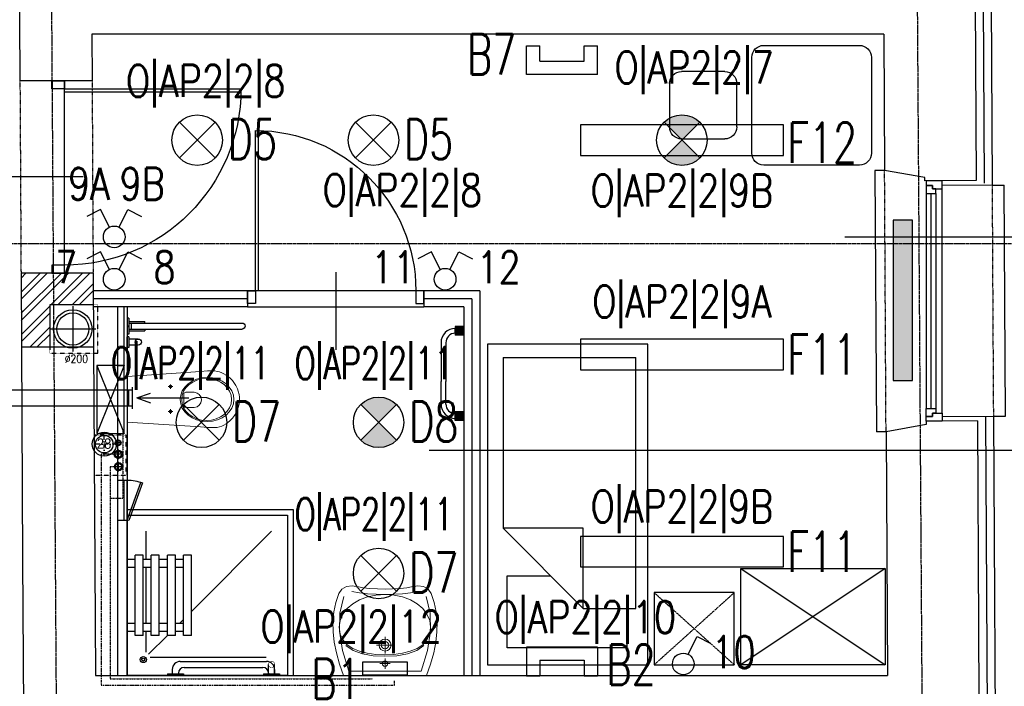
# Model space of a CAD drawing. Header units: inches. Extents: x -281236 to -70395, y 38777 to 102341.
# Tile 134 of 244: x -139007 to -138393, y 50248 to 50664. Entities that reach past the tile are written whole.
import ezdxf
from ezdxf.enums import TextEntityAlignment as Align

# ---------------------------------------------------------------- set-up
doc = ezdxf.new("R2010")
doc.units = ezdxf.units.IN
doc.header["$MEASUREMENT"] = 0
for name, pattern in [('00-inst$0$DASHDOT', [1, 0.5, -0.25, 0, -0.25]), ('CENTER', [2, 1.25, -0.25, 0.25, -0.25]), ('DASHDOT', [1, 0.5, -0.25, 0, -0.25]), ('DASHED', [0.75, 0.5, -0.25]), ('DASHED2', [0.375, 0.25, -0.125]), ('DIVIDE', [31.75, 12.7, -6.35, 0, -6.35, 0, -6.35]), ('HIDDEN', [0.375, 0.25, -0.125])]:
    doc.linetypes.add(name, pattern=pattern)
doc.layers.get('0').update_dxf_attribs({"color": 101})
for name, color, linetype in [('Drz---drzwi', 5, 'Continuous'), ('E-90', 6, 'Continuous'), ('E35', 6, 'Continuous'), ('Ins-kan', 54, 'Continuous'), ('Ins-went', 141, 'Continuous'), ('Ins-went-opis', 141, 'Continuous'), ('Ins-wod', 152, 'Continuous'), ('m-went-nawiew', 152, 'Continuous'), ('Mw-cr-rury', 160, 'DIVIDE'), ('Mw-wc-rury', 160, 'DASHDOT'), ('Okn---okna', 5, 'Continuous'), ('Os-osie glowne', 8, 'CENTER'), ('piony_K_nr', 240, 'Continuous'), ('Sc-cegla pelna', 32, 'Continuous'), ('Sc-cegla pelna-hatch', 8, 'Continuous'), ('Sc-gazobeton', 45, 'Continuous'), ('Sc-gk', 120, 'Continuous'), ('Sc-gk-hatch', 8, 'Continuous'), ('Sc-izolacja term-obrys', 132, 'Continuous'), ('Sc-izolacja term-styropian', 151, 'STYROPIAN-KA'), ('Sc-nad', 5, 'DASHED2'), ('Sc-nadproza kon', 5, 'DASHED2'), ('stelaż_wc', 64, 'Continuous'), ('W-idok', 9, 'Continuous'), ('W-otwor-strop', 126, 'Continuous'), ('Wyp-grzejniki', 56, 'Continuous'), ('Wyp-meble', 155, 'Continuous'), ('Wyp-sanitar', 131, 'Continuous')]:
    doc.layers.add(name, color=color, linetype=linetype)
doc.styles.add('ROMANS', font='romans', dxfattribs={"width": 0.85})
doc.styles.add('TYTUL2', font='ARIAL.TTF')
doc.linetypes.add('BATTING', pattern='A,0.0001,-0.1,[134,ltypeshp.shx,S=0.1,R=0,X=-0.1,Y=0],-0.2,[134,ltypeshp.shx,S=0.1,R=180,X=0.1,Y=0],-0.1', length=0.4001)
doc.linetypes.add('STYROPIAN-KA', pattern='A,0.0001,-0.1,[135,ltypeshp.shx,S=0.1,R=0,X=-0.1,Y=0],0,[135,ltypeshp.shx,S=0.1,R=180,X=0.1,Y=0],-0.1', length=0.2001)

# ---------------------------------------------------------------- blocks, each defined once
blk = doc.blocks.new('loz033')
blk.add_lwpolyline([(0, 200), (100, 200), (100, 0), (0, 0)], close=True)
for points in [[(86.95023490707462, 164.8447571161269), (86.95023490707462, 189.432731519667), (12.36357108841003, 189.432731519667), (12.36357108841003, 144.4367480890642), (39.3564732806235, 144.4367480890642)], [(9.764482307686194, 114.8447571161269), (59.76448230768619, 164.8447571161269)], [(59.76448230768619, 164.8447571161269), (59.76448230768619, 114.8447571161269), (9.764482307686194, 114.8447571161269)], [(59.76448230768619, 164.8447571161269), (92.63855321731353, 164.8447571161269), (92.63855321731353, 8.301362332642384)], [(9.764482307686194, 8.301362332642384), (9.764482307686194, 114.8447571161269)], [(9.764482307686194, 8.301362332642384), (92.63855321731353, 8.301362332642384)]]:
    blk.add_lwpolyline(points)
blk = doc.blocks.new('_szafka_nocna')
blk.add_lwpolyline([(-25, 0), (25, 0), (25, -45), (-25, -45)], close=True)
at = {"linetype": 'DASHED2'}
for points in [[(25, 0), (-25, -45)], [(-25, 0), (25, -45)]]:
    blk.add_lwpolyline(points, dxfattribs=at)
blk = doc.blocks.new('_0630_szafa_1os')
blk.add_lwpolyline([(-90.00000000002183, 0), (-90.00000000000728, -60), (-7.275957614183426e-12, -60), (0, 0)], close=True)
for points in [[(-90.00000000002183, 0), (-7.275957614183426e-12, -60)], [(0, 0), (-90.00000000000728, -60)]]:
    blk.add_lwpolyline(points)
blk = doc.blocks.new('_0630_stolik_wyposazenie')
for p, q in [((-7.466666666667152, 37.33333333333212), (-67.19999999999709, 37.33333333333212)), ((-74.66666666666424, 29.86666666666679), (-74.66666666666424, -29.86666666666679)), ((0, -29.86666666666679), (0, 29.86666666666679)), ((-118.5333333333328, 21), (-91.46666666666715, 21)), ((-126, -13.53333333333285), (-126, 13.53333333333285)), ((-84, 13.53333333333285), (-84, -13.53333333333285)), ((-91.46666666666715, -21), (-118.5333333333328, -21)), ((-67.19999999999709, -37.33333333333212), (-7.466666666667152, -37.33333333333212))]:
    blk.add_line(p, q)
for centre, start, end in [((-67.19999999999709, 29.86666666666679), 90, 180), ((-7.466666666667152, 29.86666666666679), 0, 90), ((-118.5333333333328, 13.53333333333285), 90, 180), ((-91.46666666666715, 13.53333333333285), 0, 90), ((-118.5333333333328, -13.53333333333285), 180, 270), ((-91.46666666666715, -13.53333333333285), 270, 0), ((-67.19999999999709, -29.86666666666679), 180, 270), ((-7.466666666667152, -29.86666666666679), 270, 0)]:
    blk.add_arc(centre, 7.466666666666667, start, end)
blk = doc.blocks.new('_0630_BRODZIK_NIEPELNOSPRAWNI')
for p, q in [((27.5145487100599, -5), (27.5145487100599, 0)), ((32.5145487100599, -5), (32.5145487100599, 0)), ((25.0145487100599, -10), (25.0145487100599, -5)), ((25.0145487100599, -5), (75.0145487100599, -5)), ((67.5145487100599, -5.000000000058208), (67.5145487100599, -5.820766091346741e-11)), ((72.5145487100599, -5.000000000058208), (72.5145487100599, -5.820766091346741e-11)), ((75.0145487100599, -10), (75.0145487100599, -5)), ((27.5145487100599, -11.55817966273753), (14.61417230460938, -11.55817966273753)), ((25.0145487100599, -10), (75.0145487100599, -10)), ((27.5145487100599, -15), (27.5145487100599, -10)), ((32.5145487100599, -15), (32.5145487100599, -10)), ((67.5145487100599, -11.55817966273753), (32.5145487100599, -11.55817966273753)), ((67.5145487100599, -15.00000000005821), (67.5145487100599, -10.00000000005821)), ((72.5145487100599, -15.00000000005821), (72.5145487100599, -10.00000000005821)), ((90.02909742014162, -11.55817966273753), (72.5145487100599, -11.55817966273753)), ((11.24549740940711, -86.65147187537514), (11.24549740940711, -14.30211374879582)), ((25.0145487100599, -25.01347514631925), (13.26359198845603, -13.26302274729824)), ((25.0145487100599, -20), (25.0145487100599, -15)), ((25.0145487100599, -15), (75.0145487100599, -15)), ((75.0145487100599, -20), (75.0145487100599, -15)), ((25.0145487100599, -20), (75.0145487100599, -20)), ((27.5145487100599, -25), (27.5145487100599, -20)), ((32.5145487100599, -25), (32.5145487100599, -20)), ((67.5145487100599, -25.00000000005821), (67.5145487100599, -20.00000000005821)), ((72.5145487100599, -25.00000000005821), (72.5145487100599, -20.00000000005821)), ((1.049999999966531, -25), (0.04999999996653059, -25)), ((1.049999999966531, -25), (1.049999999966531, -35)), ((3.849999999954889, -28.10000000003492), (1.049999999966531, -28.10000000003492)), ((25.0145487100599, -30), (25.0145487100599, -25)), ((25.0145487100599, -25), (75.0145487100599, -25)), ((25.0145487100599, -30), (75.0145487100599, -30)), ((27.5145487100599, -35), (27.5145487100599, -30)), ((32.50521209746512, -35), (32.50521209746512, -30)), ((32.5145487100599, -35), (32.5145487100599, -30)), ((67.5145487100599, -35.00000000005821), (67.5145487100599, -30.00000000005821)), ((72.5145487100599, -35.00000000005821), (72.5145487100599, -30.00000000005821)), ((75.0145487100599, -30), (75.0145487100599, -25)), ((1.049999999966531, -35), (0.04999999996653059, -35)), ((1.549999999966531, -31.90000000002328), (1.049999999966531, -31.90000000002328)), ((5.049999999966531, -35.40000000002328), (5.049999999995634, -84.60000000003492)), ((8.849999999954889, -33.10000000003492), (8.849999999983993, -86.90000000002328)), ((25.0145487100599, -40), (25.0145487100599, -35)), ((25.0145487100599, -35), (75.0145487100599, -35)), ((32.5145487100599, -32.51315326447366), (32.50521209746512, -32.50381705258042)), ((35.00150217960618, -35), (32.5145487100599, -32.51315326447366)), ((75.0145487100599, -40), (75.0145487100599, -35)), ((25.0145487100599, -40), (75.0145487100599, -40)), ((90.02909742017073, -90.02523358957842), (40.00171677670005, -40)), ((1.049999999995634, -85.00000000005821), (0.04999999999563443, -85.00000000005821)), ((1.049999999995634, -85.00000000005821), (1.049999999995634, -95.00000000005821)), ((1.049999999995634, -88.10000000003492), (6.949999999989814, -88.07500000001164)), ((1.549999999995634, -88.10000000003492), (1.049999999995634, -88.10000000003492)), ((1.049999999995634, -91.90000000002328), (6.949999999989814, -91.92500000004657)), ((3.849999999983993, -91.90000000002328), (1.049999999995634, -91.90000000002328))]:
    blk.add_line(p, q)
blk.add_lwpolyline([(0, 0), (100.0000000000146, 0), (100.0000000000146, -100), (0, -100)], close=True)
at = {"linetype": 'DASHED', "ltscale": 0.5}
blk.add_lwpolyline([(103.5000000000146, 0), (103.5000000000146, -103.5), (0, -103.5)], dxfattribs=at)
for points in [[(100.0000000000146, 0), (103.5000000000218, 0)], [(1.049999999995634, -95.00000000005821), (0.0458230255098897, -95.00048435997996)], [(0, -100), (0, -103.5)]]:
    blk.add_lwpolyline(points)
at = {"const_width": 0.35}
blk.add_lwpolyline([(6.949999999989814, -88.07500000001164, 1), (6.949999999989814, -91.92500000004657, 1)], format="xyb", close=True, dxfattribs=at)
for radius in [1.900505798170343, 0.900505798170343]:
    blk.add_circle((9.999999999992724, -10.0000000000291), radius)
for centre, radius, start, end in [((3.849999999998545, -33.10000000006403), 5, 0, 90), ((1.550000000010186, -35.40000000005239), 3.5, 0, 90), ((1.549999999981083, -84.60000000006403), 3.5, 270, 0), ((3.849999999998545, -86.90000000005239), 5, 270, 0)]:
    blk.add_arc(centre, radius, start, end)
blk = doc.blocks.new('_0630_UMYWALKA_NIEPEŁNOSPRAWNY')
at = {"lineweight": 0}
for points in [[(0, -54.0117386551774), (4.599899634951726, -54.03674748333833), (9.416254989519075, -54.29201000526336), (13.64059101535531, -54.72405907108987), (16.46227673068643, -55.27985871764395), (20.39814885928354, -56.01028897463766), (23.99252112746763, -55.5847077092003), (26.92674656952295, -53.96646405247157), (28.8839029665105, -51.11890713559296), (30.72118946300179, -45.50830589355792), (31.91600778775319, -39.68512961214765), (32.47223862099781, -33.64420405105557), (32.39333145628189, -27.38078615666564), (31.68402934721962, -20.88927050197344), (30.34691941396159, -14.16534522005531), (28.38674471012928, -7.203836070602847), (25.80695472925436, 0), (0, 0), (-25.80729967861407, 0), (-28.38717589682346, -7.203836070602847), (-30.34747995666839, -14.16534522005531), (-31.68441741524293, -20.88927050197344), (-32.39406447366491, -27.38078615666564), (-32.47279916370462, -33.64420405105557), (-31.91665456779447, -39.68512961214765), (-30.72183624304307, -45.50830589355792), (-28.88454974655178, -51.11890713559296), (-26.92726399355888, -53.96646405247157), (-23.99286607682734, -55.5847077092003), (-20.39892499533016, -56.01028897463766), (-16.46270791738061, -55.27985871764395), (-13.6410222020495, -54.72405907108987), (-9.417117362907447, -54.29201000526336), (-4.600330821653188, -54.03674748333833), (0, -54.0117386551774)], [(0, -5.72486571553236), (0.6799814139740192, -5.862845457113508), (1.236643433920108, -6.238409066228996), (1.612207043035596, -6.795071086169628), (1.750617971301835, -7.475483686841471), (1.612207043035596, -8.155896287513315), (1.236643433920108, -8.712558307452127), (0.6799814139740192, -9.088121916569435), (0, -9.226532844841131), (-0.6804126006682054, -9.088121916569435), (-1.237074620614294, -8.712558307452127), (-1.613069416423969, -8.155896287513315), (-1.751049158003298, -7.475483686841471), (-1.613069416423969, -6.795071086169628), (-1.237074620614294, -6.238409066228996), (-0.6804126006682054, -5.862845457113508), (0, -5.72486571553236)], [(0, -15.26228416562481), (1.45741102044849, -15.55764704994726), (2.65007341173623, -16.3631037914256), (3.455530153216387, -17.55576618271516), (3.75132422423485, -19.01360838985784), (3.455530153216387, -20.47145059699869), (2.65007341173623, -21.66411298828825), (1.45741102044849, -22.46913854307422), (0, -22.76493261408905), (-1.458273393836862, -22.46913854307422), (-2.650935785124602, -21.66411298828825), (-3.455961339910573, -20.47145059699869), (-3.751755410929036, -19.01360838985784), (-3.455961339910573, -17.55576618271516), (-2.650935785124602, -16.3631037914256), (-1.458273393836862, -15.55764704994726), (0, -15.26228416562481)], [(0, -16.7127961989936), (0.8938500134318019, -16.89389460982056), (1.62557383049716, -17.38803455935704), (2.119282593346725, -18.11932718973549), (2.300812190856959, -19.01360838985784), (2.119282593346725, -19.90788958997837), (1.62557383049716, -20.63918222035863), (0.8938500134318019, -21.13289098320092), (0, -21.31442058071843), (-0.8942812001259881, -21.13289098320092), (-1.626005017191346, -20.63918222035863), (-2.119713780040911, -19.90788958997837), (-2.301243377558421, -19.01360838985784), (-2.119713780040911, -18.11932718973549), (-1.626005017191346, -17.38803455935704), (-0.8942812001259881, -16.89389460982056), (0, -16.7127961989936)]]:
    blk.add_lwpolyline(points, close=True, dxfattribs=at)
for points in [[(25.67371804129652, -49.28205182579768), (28.13622524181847, -38.98402005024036), (28.45228508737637, -27.73996467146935), (26.58697145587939, -15.64647150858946), (22.50665178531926, -2.800988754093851), (0, -2.800988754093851), (-22.50729856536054, -2.800988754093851), (-26.5875751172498, -15.64647150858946), (-28.45275939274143, -27.73996467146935), (-28.13691514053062, -38.98402005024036), (-25.67414922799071, -49.28205182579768)], [(0, -10.72835609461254), (0, -4.223042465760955)], [(-24.25731287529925, -18.74152958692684), (-19.75102387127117, -15.71287425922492), (-14.00796207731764, -13.62765541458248), (-7.309045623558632, -12.42335098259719), (0.06597156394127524, -12.03571414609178), (7.440557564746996, -12.42335098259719), (14.13947401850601, -13.62765541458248), (19.88244957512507, -15.71287425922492), (24.38878169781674, -18.74152958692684)], [(-3.252872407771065, -7.475483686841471), (3.252441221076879, -7.475483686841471)], [(-28.44758515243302, -30.13650030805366), (-27.85733368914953, -25.83196355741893), (-26.16923778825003, -22.21948144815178), (-23.50734986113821, -19.26197192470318), (-19.99585167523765, -16.9240776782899), (-15.75858004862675, -15.16871665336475), (-10.91980298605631, -13.9596691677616), (-5.60370225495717, -13.26114672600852), (0.06597156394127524, -13.03606727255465), (5.73521419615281, -13.26114672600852), (11.05174611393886, -13.9596691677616), (15.8905231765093, -15.16871665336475), (20.12736361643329, -16.9240776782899), (23.63894803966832, -19.26197192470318), (26.30066349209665, -22.21948144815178), (27.98875939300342, -25.83196355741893), (28.5794851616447, -30.13650030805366)], [(-0.0004311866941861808, -24.2645999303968), (-0.0004311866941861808, -13.76261684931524)], [(5.341109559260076, -19.01360838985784), (-5.341540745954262, -19.01360838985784)], [(-28.44758515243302, -30.13650030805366), (-27.86082630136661, -34.41559704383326), (-26.18187155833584, -38.32602915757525), (-23.53291923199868, -41.80570576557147), (-20.03616763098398, -44.79253598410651), (-15.81377194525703, -47.22356655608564), (-10.98793048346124, -49.03713778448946), (-5.681315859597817, -50.17115878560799), (-0.01509153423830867, -50.56310748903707), (5.658031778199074, -50.17115878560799), (10.98361861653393, -49.03713778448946), (15.83490009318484, -47.22356655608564), (20.08683206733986, -44.79253598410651), (23.6135080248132, -41.80570576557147), (26.28815907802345, -38.32602915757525), (27.98530989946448, -34.41559704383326), (28.5794851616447, -30.13650030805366)], [(20.64392527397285, -52.50560353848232), (15.93666015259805, -51.6337440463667), (10.85555616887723, -51.0779443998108), (5.511428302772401, -50.7403252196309), (0.01509153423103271, -50.52343831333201), (-5.481245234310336, -50.7403252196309), (-10.82537310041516, -51.0779443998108), (-15.90647708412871, -51.6337440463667), (-20.61369908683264, -52.50560353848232)]]:
    blk.add_lwpolyline(points, dxfattribs=at)
at = {"lineweight": 0, "const_width": 0.2824945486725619}
for points in [[(-0.1276312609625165, -20.35201188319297), (-0.1276312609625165, -20.35201188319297)], [(-0.07459529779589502, -21.39332774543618), (-0.07459529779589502, -21.39332774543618)]]:
    blk.add_lwpolyline(points, dxfattribs=at)
blk = doc.blocks.new('_GJKHGJ')
at = {"ltscale": 25}
for p, q in [((-8, -5), (-8, 0)), ((-8, 0), (-8, -5)), ((0, 0), (-8, 0)), ((0, -5), (0, 0)), ((0, -5), (0, 0)), ((-8, -115), (-7.999999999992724, -4.999999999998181)), ((-8, -5), (0, -5)), ((-19.69999999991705, -60), (28.89999999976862, -60)), ((-8, -115), (0, -115)), ((-8, -120), (-8, -115)), ((0, -115), (0, -120)), ((0, -115), (0, -120)), ((0, -120), (-8, -120))]:
    blk.add_line(p, q, dxfattribs=at)
at = {"ltscale": 7}
for p, q in [((-8, -5), (-118, -4.999999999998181)), ((-8, -6.799999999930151), (-117.985271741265, -6.799999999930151))]:
    blk.add_line(p, q, dxfattribs=at)
blk.add_arc((-8, -5), 110, 180, 270)
blk = doc.blocks.new('ramiak_okna')
at = {"layer": 'Okn---okna'}
for p, q in [((145.0000000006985, 10.00000000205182), (4.999999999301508, 10.00000000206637)), ((7.999999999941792, 6.000000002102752), (142.0000000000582, 6.0000000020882)), ((7.999999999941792, 3.000000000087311), (142.0000000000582, 3.000000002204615)), ((7.999999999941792, 2.015440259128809e-09), (142.0000000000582, 2.037268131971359e-09))]:
    blk.add_line(p, q, dxfattribs=at)
for points in [[(4.999999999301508, 10.00000000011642), (0, 10), (0, 0), (2.999999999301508, 5.820766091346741e-11), (2.999999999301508, 4.000000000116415), (4.999999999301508, 4.000000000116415)], [(145.0000000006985, 10.00000000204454), (150, 10.00000000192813), (150, 1.928128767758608e-09), (147.0000000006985, 2.044544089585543e-09), (147.0000000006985, 4.000000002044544), (145.0000000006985, 4.000000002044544)], [(7.999999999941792, 6.000000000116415), (4.999999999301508, 6.000000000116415), (4.999999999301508, 4.000000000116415), (2.999999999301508, 4.000000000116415), (2.999999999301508, 5.820766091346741e-11), (4.999999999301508, 1.164153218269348e-10), (7.999999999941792, 5.820766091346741e-11)], [(142.0000000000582, 6.000000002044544), (145.0000000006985, 6.000000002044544), (145.0000000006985, 4.000000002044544), (147.0000000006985, 4.000000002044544), (147.0000000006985, 2.044544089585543e-09), (145.0000000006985, 2.044544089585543e-09), (142.0000000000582, 2.044544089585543e-09)]]:
    blk.add_lwpolyline(points, close=True, dxfattribs=at)
blk = doc.blocks.new('g-1')
at = {"layer": 'Wyp-grzejniki', "ltscale": 10}
h = blk.add_hatch(color=256, dxfattribs=at)
h.paths.add_polyline_path([(0.04198095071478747, 0), (-5.358019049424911, 9.888899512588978e-07), (-5.358020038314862, -5.399999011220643), (0.04197996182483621, -5.400000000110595)])
edge = h.paths.add_edge_path(flags=16)
edge.add_line((-5.358019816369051, -4.20012131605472), (-5.358019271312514, -1.199876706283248))
blk.add_hatch(color=256, dxfattribs=at).paths.add_polyline_path([(-0.01600215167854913, -58.58515187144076), (-0.0160011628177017, -53.18515187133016), (-5.416001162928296, -53.18515088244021), (-5.416002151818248, -58.58515088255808)])
at = {"layer": 'Wyp-grzejniki'}
for p, q in [((-5.400000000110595, 9.888899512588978e-07), (-5.400000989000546, -5.399999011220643)), ((0, 0), (-5.400000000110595, 9.888899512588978e-07)), ((0, 0), (-9.888899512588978e-07, -5.400000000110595)), ((-5.400000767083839, -4.20012131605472), (-5.400000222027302, -1.199876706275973)), ((-5.400000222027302, -1.199876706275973), (-5.400000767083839, -4.20012131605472)), ((-9.888899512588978e-07, -5.400000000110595), (-5.400000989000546, -5.399999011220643)), ((-14.30616789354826, -10.19938590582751, -1.243458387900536e-08), (-14.30617230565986, -34.29257331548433, -1.239034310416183e-08)), ((-11.30616789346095, -10.19938645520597, -1.243458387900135e-08), (-11.30617230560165, -34.29257386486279, -1.239034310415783e-08)), ((-14.30617488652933, -48.38576072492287, -1.236446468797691e-08), (-14.30617230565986, -34.29257331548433, -1.239034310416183e-08)), ((-11.30617488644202, -48.38576127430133, -1.23644646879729e-08), (-11.30617230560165, -34.29257386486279, -1.239034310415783e-08)), ((-5.400010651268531, -58.58515088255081), (-5.400009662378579, -53.18515088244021)), ((-9.662267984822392e-06, -53.18515187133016), (-5.400009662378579, -53.18515088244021)), ((-5.400010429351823, -57.38527318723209), (-5.400009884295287, -54.38502857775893)), ((-1.065115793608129e-05, -58.58515187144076), (-9.662267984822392e-06, -53.18515187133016)), ((-1.065115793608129e-05, -58.58515187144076), (-5.400010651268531, -58.58515088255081))]:
    blk.add_line(p, q, dxfattribs=at)
for centre, radius, start, end in [((-5.306167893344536, -10.19938755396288, -1.243458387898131e-08), 9.00000000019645, 90.5973659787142, 179.9999895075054), ((-5.306167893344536, -10.19938755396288, -1.243458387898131e-08), 6.000000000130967, 90.8960744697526, 179.9999895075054), ((-5.306174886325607, -48.38576237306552, -1.236446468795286e-08), 9.00000000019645, 179.9999895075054, 269.4026135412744), ((-5.306174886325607, -48.38576237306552, -1.236446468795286e-08), 6.000000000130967, 179.9999895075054, 269.1039052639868)]:
    blk.add_arc(centre, radius, start, end, dxfattribs=at)
blk = doc.blocks.new('_0630_WC_NIEPEŁNOSPRAWNY')
at = {"lineweight": 0}
for p, q in [((-14.26044946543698, 0), (-17.49471912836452, -45.69999999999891)), ((-14.26044946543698, 0), (14.26044946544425, 0)), ((14.26044946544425, 0), (17.1525273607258, -45.70464459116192)), ((-8.009799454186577, -26.98395776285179), (-9.420152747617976, -26.98395776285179)), ((-8.009799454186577, -26.98395776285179), (-8.009799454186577, -25.53926559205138)), ((-8.009799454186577, -26.98395776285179), (-6.526574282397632, -26.98395776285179)), ((-8.009799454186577, -26.98395776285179), (-8.009799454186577, -28.40553939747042)), ((7.490200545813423, -26.98395776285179), (6.079847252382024, -26.98395776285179)), ((7.490200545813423, -26.98395776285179), (7.490200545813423, -25.53926559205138)), ((7.490200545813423, -26.98395776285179), (8.973425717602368, -26.98395776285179)), ((7.490200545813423, -26.98395776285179), (7.490200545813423, -28.40553939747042)), ((-4.440070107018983, -36.51248908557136), (-4.440070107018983, -41.76659104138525)), ((-3.49908735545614, -35.21439024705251), (4.000928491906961, -35.21439024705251)), ((4.941911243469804, -36.51248908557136), (4.941911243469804, -41.76659104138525)), ((-17.49471912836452, -45.69999999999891), (-17.82067442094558, -50.14040847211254)), ((17.1525273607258, -45.70464459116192), (17.52067442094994, -50.14040847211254)), ((-17.82067442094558, -50.14040847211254), (-17.76542065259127, -54.69174354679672)), ((-17.76542065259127, -54.69174354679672), (-17.50824460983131, -56.08355764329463)), ((17.52067442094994, -50.14040847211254), (17.46542065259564, -54.69174354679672)), ((17.46542065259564, -54.69174354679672), (17.50824460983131, -56.08355764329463)), ((-17.50824460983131, -56.08355764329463), (-17.11556934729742, -57.5270070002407)), ((-17.11556934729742, -57.5270070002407), (-16.60128430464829, -58.93290689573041)), ((-16.60128430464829, -58.93290689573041), (-15.96901805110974, -60.29133791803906)), ((-15.96901805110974, -60.29133791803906), (-15.22323157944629, -61.59271557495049)), ((15.96901805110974, -60.29133791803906), (15.22323157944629, -61.59271557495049)), ((16.60128430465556, -58.93290689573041), (15.96901805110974, -60.29133791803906)), ((17.1155693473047, -57.5270070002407), (16.60128430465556, -58.93290689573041)), ((17.50824460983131, -56.08355764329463), (17.1155693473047, -57.5270070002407)), ((-15.22323157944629, -61.59271557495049), (-14.36918683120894, -62.82785791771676)), ((-14.36918683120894, -62.82785791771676), (-13.41290957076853, -63.98805032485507)), ((-13.41290957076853, -63.98805032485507), (-11.77135984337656, -65.59644362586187)), ((-11.77135984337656, -65.59644362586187), (-10.00146959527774, -66.94005631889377)), ((-10.00146959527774, -66.94005631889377), (-8.710203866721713, -67.72472016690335)), ((10.00146959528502, -66.94005631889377), (8.710203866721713, -67.72472016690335)), ((11.77135984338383, -65.59644362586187), (10.00146959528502, -66.94005631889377)), ((13.41290957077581, -63.98805032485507), (11.77135984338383, -65.59644362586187)), ((14.36918683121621, -62.82785791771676), (13.41290957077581, -63.98805032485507)), ((15.22323157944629, -61.59271557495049), (14.36918683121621, -62.82785791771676)), ((-8.710203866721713, -67.72472016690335), (-6.538240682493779, -68.77378328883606)), ((-6.538240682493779, -68.77378328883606), (-5.069820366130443, -69.2455219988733)), ((-5.069820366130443, -69.2455219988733), (-3.019381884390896, -69.72479742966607)), ((-3.019381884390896, -69.72479742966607), (-1.515462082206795, -69.92252014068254)), ((-1.515462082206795, -69.92252014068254), (0, -69.99537917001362)), ((1.515462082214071, -69.92252014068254), (0, -69.99537917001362)), ((3.019381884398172, -69.72479742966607), (1.515462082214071, -69.92252014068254)), ((5.069820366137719, -69.2455219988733), (3.019381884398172, -69.72479742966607)), ((6.538240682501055, -68.77378328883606), (5.069820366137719, -69.2455219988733)), ((8.710203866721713, -67.72472016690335), (6.538240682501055, -68.77378328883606))]:
    blk.add_line(p, q, dxfattribs=at)
for centre, radius, start, end in [((-3.244368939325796, -36.38913916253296), 1.202046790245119, 102.2339496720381, 185.8898644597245), ((3.746210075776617, -36.38913916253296), 1.20204679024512, 354.1101355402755, 77.7660503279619), ((0.2509205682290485, -41.5369819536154), 4.696606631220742, 182.8022099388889, 357.197790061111)]:
    blk.add_arc(centre, radius, start, end, dxfattribs=at)
for centre, major_axis, ratio, start_param in [((-8.009799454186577, -26.98395776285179), (0.5985531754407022, 0.5985531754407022), 0.999999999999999, 5.497787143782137), ((7.490200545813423, -26.98395776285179), (0.598553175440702, 0.5985531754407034), 0.9999999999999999, 5.497787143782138)]:
    blk.add_ellipse(centre, major_axis=major_axis, ratio=ratio, start_param=start_param, end_param=11.78097245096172, dxfattribs=at)
for centre, major_axis, ratio in [((0.05375849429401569, -49.75009780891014), (0, -16.75), 0.8235294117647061), ((0.05375849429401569, -49.50009780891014), (0, -15.54479430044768), 0.845174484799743)]:
    blk.add_ellipse(centre, major_axis=major_axis, ratio=ratio, dxfattribs=at)
blk = doc.blocks.new('grzejnik_100')
at = {"layer": 'Wyp-grzejniki'}
h = blk.add_hatch(dxfattribs=at)
h.set_pattern_fill('DOTS', color=256, scale=0.5, style=0)
h.set_pattern_definition([(0, (-77492.9091523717, 37823.93992433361), (0.396875, 0.79375), [0, -0.79375])])
h.paths.add_polyline_path([(0, -100), (12, -100), (12, 0), (0, 0)])
blk.add_lwpolyline([(12, 0), (0, 0), (0, -100), (12, -100)], close=True, dxfattribs=at)
blk = doc.blocks.new('_0630_DRZWI_100')
at = {"ltscale": 25}
for p, q in [((-4, -5), (-4, 0)), ((-4, 0), (-4, -5)), ((4, 0), (-4, 0)), ((4, -5), (4, 0)), ((4, -5), (4, 0)), ((-4, -105), (-4, -5)), ((-4, -5), (4, -5)), ((-15.69999999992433, -55), (32.89999999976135, -55)), ((-4, -105), (4, -105)), ((-4, -110), (-4, -105)), ((4, -110), (-4, -110)), ((4, -105), (4, -110)), ((4, -105), (4, -110))]:
    blk.add_line(p, q, dxfattribs=at)
at = {"ltscale": 7}
for p, q in [((-4, -5), (-104, -4.999999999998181)), ((-4, -6.799999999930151), (-103.9837986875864, -6.799999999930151))]:
    blk.add_line(p, q, dxfattribs=at)
blk.add_arc((-4, -5), 100, 180, 270)
blk = doc.blocks.new('N200')
at = {"layer": 'm-went-nawiew', "color": 254, "linetype": 'HIDDEN'}
for p, q in [((-141949.5713513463, 41077.71199045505), (-141949.5713513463, 41049.17120244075)), ((-141963.8417453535, 41063.4415964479), (-141935.3009573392, 41063.4415964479))]:
    blk.add_line(p, q, dxfattribs=at)
at = {"layer": 'm-went-nawiew', "color": 254}
blk.add_circle((-141949.5713513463, 41063.4415964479), 12, dxfattribs=at)
at = {"layer": 'm-went-nawiew'}
blk.add_circle((-141949.5713513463, 41063.4415964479), 10, dxfattribs=at)
blk = doc.blocks.new('_gslkflhklgj')
at = {"linetype": '00-inst$0$DASHDOT', "ltscale": 5}
for p, q in [((2.764863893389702e-10, -7.499999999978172), (-2.983142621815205e-10, 7.500000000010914)), ((7.499999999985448, 3.074092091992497e-10), (-7.500000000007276, -2.801243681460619e-10))]:
    blk.add_line(p, q, dxfattribs=at)
for centre, radius in [((-1.455191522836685e-11, 1.637090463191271e-11), 7.5), ((0, 0), 5.5)]:
    blk.add_circle(centre, radius)
blk = doc.blocks.new('pion_woda')
at = {"layer": 'Ins-wod'}
for p, q in [((3, 0), (-3, 0)), ((0, 3), (0, -3))]:
    blk.add_line(p, q, dxfattribs=at)
for centre, radius in [((0, 0.02268880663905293), 2.550088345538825), ((0, 0), 2)]:
    blk.add_circle(centre, radius, dxfattribs=at)
blk = doc.blocks.new('pion_mały')
at = {"layer": 'Ins-wod'}
for p, q in [((0, 2.084117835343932), (0, -2.115882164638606)), ((2.100000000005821, -0.01588216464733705), (-2.099999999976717, -0.01588216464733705))]:
    blk.add_line(p, q, dxfattribs=at)
for centre, radius in [((0, 0), 1.785061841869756), ((0, -0.01588216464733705), 1.399999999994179)]:
    blk.add_circle(centre, radius, dxfattribs=at)
blk = doc.blocks.new('WW_piony')
for name, p in [('pion_mały', (0, 0)), ('pion_woda', (7.182069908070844, 0.1177387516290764)), ('pion_woda', (14.9266008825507, 0.1457221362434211))]:
    blk.add_blockref(name, p)
blk = doc.blocks.new('rewizja')
at = {"layer": 'Wyp-meble'}
for p, q in [((-25.0000000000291, 5.999999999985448), (-25, -2.91038304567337e-11)), ((-25.0000000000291, 6), (-5.820766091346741e-11, 6)), ((-25, 3.999999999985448), (-25, 1.999999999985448)), ((0, 1.999999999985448), (-25, 1.999999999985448)), ((-2.91038304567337e-11, 5.999999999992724), (0, 0)), ((0, -1.455191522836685e-11), (-25, -1.455191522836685e-11))]:
    blk.add_line(p, q, dxfattribs=at)
blk.add_lwpolyline([(-23.15029537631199, -9.490196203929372), (0.3420201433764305, -0.9396926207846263), (0, 0), (-23.49231551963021, -8.550503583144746)], close=True, dxfattribs=at)
blk.add_arc((-2.91038304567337e-11, -1.455191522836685e-11), 25, 180, 202.2924427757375, dxfattribs=at)
blk = doc.blocks.new('0630_STRZAŁKA')
at = {"ltscale": 0.5}
for points in [[(0, 2.091837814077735e-11), (-3.029876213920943, -8.560130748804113)], [(0, 2.091837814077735e-11), (-7.275957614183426e-12, -32.43254493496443)], [(-7.275957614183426e-12, 2.091837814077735e-11), (3.029876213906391, -8.560130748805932)]]:
    blk.add_lwpolyline(points, dxfattribs=at)
blk = doc.blocks.new('_0630_BARIERKA_NIEPEŁNOSPRAWNY')
for p, q in [((0, 13.30230256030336), (0, 6.697697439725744)), ((1, 13.30230256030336), (0, 13.30230256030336)), ((1, 6.69769743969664), (1, 13.30230256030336)), ((1, 6.69769743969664), (0, 6.697697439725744)), ((1, 8.065471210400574), (1, 11.86547121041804)), ((6.900000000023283, 11.86547121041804), (1, 11.86547121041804)), ((6.900000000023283, 8.065471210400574), (1, 8.065471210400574)), ((0, -5), (0, 5)), ((0.9952869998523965, 2.900000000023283), (10.9952869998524, 2.900000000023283)), ((0.9952869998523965, 1.907713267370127), (71.63479023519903, 1.907713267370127)), ((0.9952869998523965, 0.6000000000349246), (0.9952869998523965, -0.3999999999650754)), ((1, -5), (1, 5)), ((2.744808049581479, 1.900000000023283), (2.744808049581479, -1.899999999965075)), ((10.9952869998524, 1.900000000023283), (10.9952869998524, 2.900000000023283)), ((0.9952869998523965, -1.892286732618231), (71.63479023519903, -1.892286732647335)), ((0.9952869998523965, -1.899999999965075), (10.9952869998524, -1.899999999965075)), ((0.9952869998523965, -2.899999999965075), (10.9952869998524, -2.899999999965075)), ((10.9952869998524, -1.899999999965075), (10.9952869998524, -2.899999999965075))]:
    blk.add_line(p, q)
for points in [[(1, 5), (0, 5)], [(1, -5), (0, -5)]]:
    blk.add_lwpolyline(points)
for centre, radius, start, end in [((6.900000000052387, 9.965471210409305), 1.9, 90, 270), ((6.900000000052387, 9.965471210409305), 1.9, 90, 270), ((6.900000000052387, 9.965471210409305), 1.9, 270, 90), ((71.63479023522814, 0.007713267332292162), 1.900000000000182, 270, 90)]:
    blk.add_arc(centre, radius, start, end)

msp = doc.modelspace()

# ---------------------------------------------------------------- hatches: boundary and pattern name
at = {"layer": 'E35'}
h = msp.add_hatch(color=256, dxfattribs=at)
edge = h.paths.add_edge_path()
edge.add_line((-138594.1804867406, 50588.67794554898), (-138605.3174185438, 50599.81487735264))
edge.add_ellipse((-138594.1804867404, 50588.67794554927), major_axis=(11.1369318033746, -11.13693180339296), ratio=1, start_angle=90.00000000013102, end_angle=180.0000000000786, ccw=False)
edge.add_line((-138583.043554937, 50599.81487735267), (-138594.1804867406, 50588.67794554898))
edge = h.paths.add_edge_path()
edge.add_line((-138605.3174185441, 50577.54101374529), (-138594.1804867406, 50588.67794554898))
edge.add_line((-138594.1804867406, 50588.67794554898), (-138583.0435549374, 50577.54101374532))
edge.add_ellipse((-138594.1804867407, 50588.67794554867), major_axis=(11.13693180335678, -11.13693180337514), ratio=1, start_angle=-89.99999999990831, end_angle=1.1789325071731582e-10, ccw=False)
h = msp.add_hatch(color=256, dxfattribs=at)
edge = h.paths.add_edge_path()
edge.add_line((-138783.3779272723, 50412.625898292), (-138794.5148590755, 50423.76283009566))
edge.add_ellipse((-138783.3779272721, 50412.62589829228), major_axis=(11.1369318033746, -11.13693180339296), ratio=1, start_angle=90.00000000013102, end_angle=180.0000000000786, ccw=False)
edge.add_line((-138772.2409954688, 50423.76283009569), (-138783.3779272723, 50412.625898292))
edge = h.paths.add_edge_path()
edge.add_line((-138794.5148590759, 50401.48896648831), (-138783.3779272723, 50412.625898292))
edge.add_line((-138783.3779272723, 50412.625898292), (-138772.2409954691, 50401.48896648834))
edge.add_ellipse((-138783.3779272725, 50412.62589829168), major_axis=(11.13693180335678, -11.13693180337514), ratio=1, start_angle=-89.99999999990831, end_angle=1.1789325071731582e-10, ccw=False)
at = {"layer": 'Sc-cegla pelna-hatch'}
h = msp.add_hatch(dxfattribs=at)
h.set_pattern_fill('ANSI32', color=256, scale=25, style=0)
h.set_pattern_definition([(45, (0, 0), (-6.629126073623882, 6.629126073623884), []), (45, (4.419417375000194, 0), (-6.629126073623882, 6.629126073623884), [])])
h.paths.add_polyline_path([(-138988.4872662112, 50459.69490115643), (-138988.4872662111, 50485.88709034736), (-138985.9398439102, 50485.88709034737), (-138986.0721712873, 50505.69490115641), (-139006.4108057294, 50505.6949011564), (-139006.1570608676, 50459.69490115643)])
h.paths.add_polyline_path([(-138985.9398439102, 50485.88709034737), (-138961.3008573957, 50485.88709034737), (-138961.410121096, 50505.69490115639), (-138986.0721712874, 50505.6949011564)])

# ---------------------------------------------------------------- linework, layer by layer
at = {"layer": 'E35'}
for p, q in [((-138691.1790854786, 50629.62978186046), (-138691.1790854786, 50647.52969530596)), ((-138691.1790854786, 50647.52969530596), (-138682.9044435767, 50647.52969530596)), ((-138682.9044435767, 50637.90442376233), (-138682.9044435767, 50647.52969530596)), ((-138655.2061277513, 50637.90442376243), (-138655.2061277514, 50647.52969530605)), ((-138655.2061277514, 50647.52969530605), (-138646.9314858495, 50647.5296953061)), ((-138646.9314858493, 50629.62978186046), (-138646.9314858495, 50647.52969530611)), ((-138682.9044435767, 50637.90442376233), (-138655.2061277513, 50637.90442376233)), ((-138646.9314858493, 50629.62978186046), (-138691.1790854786, 50629.62978186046)), ((-138885.366232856, 50599.81487735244), (-138907.6400964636, 50577.54101374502)), ((-138885.3662328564, 50577.54101374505), (-138907.6400964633, 50599.81487735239)), ((-138775.4624138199, 50599.81487735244), (-138797.7362774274, 50577.54101374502)), ((-138775.4624138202, 50577.54101374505), (-138797.7362774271, 50599.81487735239)), ((-138583.0435549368, 50599.81487735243), (-138605.3174185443, 50577.54101374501)), ((-138583.0435549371, 50577.54101374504), (-138605.3174185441, 50599.81487735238)), ((-138956.8295161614, 50545.41327014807), (-138965.3651832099, 50541.13923364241)), ((-138951.3036433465, 50534.37756410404), (-138956.8295161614, 50545.41327014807)), ((-138945.2592429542, 50534.37756410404), (-138939.7333701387, 50545.41327014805)), ((-138939.7333701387, 50545.41327014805), (-138931.1977030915, 50541.13923364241)), ((-138290.1741153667, 50528.0586299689), (-138492.6387359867, 50528.0586299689)), ((-138956.8295161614, 50519.0163651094), (-138965.3651832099, 50514.74232860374)), ((-138951.3036433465, 50507.98065906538), (-138956.8295161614, 50519.0163651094)), ((-138945.2592429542, 50507.98065906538), (-138939.7333701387, 50519.01636510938)), ((-138939.7333701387, 50519.01636510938), (-138931.1977030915, 50514.74232860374)), ((-138750.4200964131, 50519.0163651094), (-138758.9557634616, 50514.74232860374)), ((-138744.8942235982, 50507.98065906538), (-138750.4200964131, 50519.0163651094)), ((-138738.8498232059, 50507.98065906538), (-138733.3239503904, 50519.01636510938)), ((-138733.3239503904, 50519.01636510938), (-138724.7882833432, 50514.74232860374)), ((-138882.7287596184, 50423.76283009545), (-138905.002623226, 50401.48896648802)), ((-138882.7287596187, 50401.48896648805), (-138905.0026232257, 50423.76283009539)), ((-138772.2409954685, 50423.76283009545), (-138794.5148590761, 50401.48896648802)), ((-138772.2409954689, 50401.48896648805), (-138794.5148590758, 50423.76283009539)), ((-138290.1741153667, 50395.03412268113), (-138751.7448379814, 50395.03412268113)), ((-138772.2409954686, 50329.56366999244), (-138794.5148590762, 50307.28980638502)), ((-138772.2409954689, 50307.28980638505), (-138794.5148590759, 50329.56366999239)), ((-138590.2946649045, 50267.98065906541), (-138584.768792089, 50279.01636510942)), ((-138584.768792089, 50279.01636510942), (-138576.2331250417, 50274.74232860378)), ((-138646.7918468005, 50272.52014957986), (-138691.0394464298, 50272.52014957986)), ((-138691.0394464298, 50272.52014957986), (-138691.0394464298, 50254.62023613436)), ((-138646.7918468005, 50272.52014957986), (-138646.7918468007, 50254.62023613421)), ((-138682.7648045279, 50264.24550767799), (-138655.0664887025, 50264.24550767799)), ((-138682.7648045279, 50264.24550767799), (-138682.7648045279, 50254.62023613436)), ((-138655.0664887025, 50264.24550767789), (-138655.0664887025, 50254.62023613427)), ((-138691.0394464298, 50254.62023613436), (-138682.7648045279, 50254.62023613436)), ((-138655.0664887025, 50254.62023613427), (-138646.7918468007, 50254.62023613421))]:
    msp.add_line(p, q, dxfattribs=at)
for points in [[(-138657.4804867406, 50579.1779455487), (-138530.8804867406, 50579.1779455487), (-138530.8804867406, 50598.1779455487), (-138657.4804867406, 50598.1779455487)], [(-138657.4804867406, 50445.47092036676), (-138530.8804867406, 50445.47092036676), (-138530.8804867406, 50464.47092036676), (-138657.4804867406, 50464.47092036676)], [(-138657.4804867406, 50322.47092036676), (-138530.8804867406, 50322.47092036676), (-138530.8804867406, 50341.47092036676), (-138657.4804867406, 50341.47092036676)], [(-138793.2170279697, 50254.91794362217), (-138793.2170279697, 50263.19258552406), (-138765.5187121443, 50263.19258552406), (-138765.5187121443, 50254.91794362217)]]:
    msp.add_lwpolyline(points, close=True, dxfattribs=at)
for centre, radius in [((-138896.5031646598, 50588.67794554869), 15.74999999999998), ((-138786.5993456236, 50588.67794554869), 15.74999999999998), ((-138594.1804867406, 50588.67794554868), 15.74999999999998), ((-138948.2814431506, 50528.34193605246), 6.750000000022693), ((-138948.2814431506, 50501.9450310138), 6.750000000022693), ((-138741.8720234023, 50501.9450310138), 6.750000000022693), ((-138893.8656914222, 50412.6258982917), 15.74999999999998), ((-138783.3779272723, 50412.6258982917), 15.74999999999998), ((-138783.3779272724, 50318.4267381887), 15.74999999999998), ((-138593.3168651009, 50261.94503101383), 6.750000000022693)]:
    msp.add_circle(centre, radius, dxfattribs=at)
at = {"layer": 'Ins-went'}
for p, q in [((-138937.136455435, 50434.64700190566), (-138937.136455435, 50421.14700190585)), ((-139085.7300287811, 50432.89700190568), (-138939.136455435, 50432.89700190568)), ((-138939.136455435, 50422.89700190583), (-138939.136455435, 50432.89700190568)), ((-138939.136455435, 50432.89700190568), (-138937.136455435, 50432.89700190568)), ((-139085.7300287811, 50422.89700190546), (-138939.136455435, 50422.89700190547)), ((-138939.136455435, 50422.89700190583), (-138937.136455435, 50422.89700190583))]:
    msp.add_line(p, q, dxfattribs=at)
at = {"layer": 'Mw-cr-rury', "ltscale": 0.03}
for p, q in [((-138942.856454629, 50407.49489914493), (-138942.856454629, 50365.25657335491)), ((-138948.1840324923, 50384.97681033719), (-138950.892009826, 50384.97681033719)), ((-138950.892009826, 50384.97681033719), (-138950.892009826, 50252.70395381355)), ((-138942.856454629, 50365.25657335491), (-138950.892009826, 50365.25657335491)), ((-138950.892009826, 50252.70395381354), (-138787.2064609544, 50252.70395381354))]:
    msp.add_line(p, q, dxfattribs=at)
at = {"layer": 'Mw-wc-rury'}
for p, q in [((-138948.2120158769, 50392.72134131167), (-138956.4273280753, 50392.72134131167)), ((-138956.4273280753, 50392.72134131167), (-138956.4273280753, 50248.75221463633)), ((-138773.5005556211, 50248.75221463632), (-138773.5005556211, 50251.3866055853)), ((-138956.4273280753, 50248.75221463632), (-138773.5005556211, 50248.75221463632))]:
    msp.add_line(p, q, dxfattribs=at)
at = {"layer": 'Os-osie glowne'}
for p, q in [((-138968.61972716, 47893.27471454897), (-138995.959407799, 51985.69484066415)), ((-138968.61972716, 47893.27471454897), (-138995.959407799, 51985.69484066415)), ((-138428.6076772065, 47893.27471454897), (-138455.9473578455, 51985.69484066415)), ((-143318.4675761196, 50524.288321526), (-138010.6848315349, 50524.28832158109))]:
    msp.add_line(p, q, dxfattribs=at)
at = {"layer": 'Sc-cegla pelna'}
for p, q in [((-138468.2245180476, 50654.69490115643), (-138962.2540985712, 50654.69490115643)), ((-138468.2245180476, 50654.69490115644), (-138467.7556416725, 50569.69490115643)), ((-138962.0720642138, 50625.6949011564), (-139007.0727488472, 50625.6949011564)), ((-139006.1570608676, 50459.69490115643), (-139005.4243127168, 50326.85904905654)), ((-138466.8565019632, 50406.69484537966), (-138466.0180409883, 50254.69490115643)), ((-139005.4243127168, 50326.85904905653), (-139004.8221422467, 50217.6949011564))]:
    msp.add_line(p, q, dxfattribs=at)
for points in [[(-138412.163144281, 50825.01046039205), (-138410.7206609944, 50563.51065815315)], [(-139007.7181619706, 50742.69827006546), (-139007.0727488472, 50625.6949011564)], [(-138962.2320338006, 50654.69490115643), (-138962.0720642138, 50625.6949011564)], [(-138410.7206609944, 50563.51065815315), (-138442.6862482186, 50563.33432981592), (-138442.6972804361, 50565.33429938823), (-138467.7556416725, 50569.69490115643)], [(-139006.1570608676, 50459.69490115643), (-138961.1563762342, 50459.69490115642), (-138960.0255567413, 50254.69490115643), (-138465.9939076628, 50254.69490115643)], [(-138409.8932446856, 50413.51294022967), (-138441.8588319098, 50413.33661189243), (-138441.8477996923, 50411.33664232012), (-138466.8565019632, 50406.69484537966)], [(-138409.8932446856, 50413.51294022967), (-138408.4672421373, 50155.00083972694)]]:
    msp.add_lwpolyline(points, dxfattribs=at)
at = {"layer": 'Sc-gazobeton'}
for p, q in [((-138961.410121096, 50505.6949011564), (-139006.4108057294, 50505.6949011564)), ((-139006.4108057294, 50505.6949011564), (-139006.1570608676, 50459.69490115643)), ((-138961.410121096, 50505.6949011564), (-138961.1563762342, 50459.69490115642)), ((-138961.3008573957, 50485.88709034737), (-138988.4872662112, 50485.88709034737)), ((-138988.4872662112, 50485.88709034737), (-138988.4872662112, 50459.69490115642))]:
    msp.add_line(p, q, dxfattribs=at)
at = {"layer": 'Sc-gk'}
for p, q in [((-138865.1364554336, 50494.6949011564), (-138961.3494429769, 50494.69490115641)), ((-138865.1364554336, 50494.69490115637), (-138865.1364554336, 50484.69490115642)), ((-138720.1364554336, 50494.69490115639), (-138755.1364554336, 50494.69490115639)), ((-138755.1364554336, 50494.69490115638), (-138755.1364554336, 50484.69490115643)), ((-138720.1364554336, 50494.69490115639), (-138720.1364554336, 50254.69490115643)), ((-138865.1364554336, 50484.69490115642), (-138961.2942810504, 50484.69490115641)), ((-138946.1364554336, 50484.69490115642), (-138946.1364554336, 50254.6949011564)), ((-138940.1364554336, 50484.69490115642), (-138940.1364554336, 50254.6949011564)), ((-138730.1364554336, 50484.69490115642), (-138755.1364554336, 50484.69490115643)), ((-138730.1364554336, 50484.69490115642), (-138730.1364554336, 50254.69490115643))]:
    msp.add_line(p, q, dxfattribs=at)
at = {"layer": 'Sc-gk-hatch', "linetype": 'BATTING', "ltscale": 0.22}
for p, q in [((-138865.1364554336, 50489.69490115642), (-138961.2942810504, 50489.69490115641)), ((-138725.1364554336, 50489.69490115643), (-138755.1364554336, 50489.69490115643)), ((-138725.1364554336, 50489.69490115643), (-138725.1364554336, 50254.69490115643))]:
    msp.add_line(p, q, dxfattribs=at)
at = {"layer": 'Sc-izolacja term-obrys'}
for points in [[(-138433.6791754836, 50827.89181946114), (-138402.1798447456, 50828.06557583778), (-138400.7042648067, 50560.56586488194), (-138431.8588319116, 50560.39401028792)], [(-138431.8588319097, 50416.39181946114), (-138399.9099451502, 50416.5680556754), (-138398.4508459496, 50152.05604645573), (-138429.155857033, 50151.88667169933)]]:
    msp.add_lwpolyline(points, dxfattribs=at)
at = {"layer": 'Sc-izolacja term-styropian', "linetype": 'BATTING', "ltscale": 0.25}
for points in [[(-138407.1632203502, 50826.3703534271), (-138405.7041887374, 50561.87059682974)], [(-138404.8933207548, 50416.35919855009), (-138403.4673182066, 50157.84709804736)]]:
    msp.add_lwpolyline(points, dxfattribs=at)
at = {"layer": 'Sc-nad'}
msp.add_line((-138865.1364554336, 50484.69490115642), (-138755.1364554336, 50484.69490115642), dxfattribs=at)
at = {"layer": 'Sc-nadproza kon', "linetype": 'DASHDOT', "ltscale": 0.5}
for p, q in [((-138466.8565019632, 50406.69484537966), (-138467.7556416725, 50569.69490115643)), ((-138400.7042648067, 50560.56586488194), (-138399.9099451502, 50416.5680556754))]:
    msp.add_line(p, q, dxfattribs=at)
for points in [[(-139007.0727488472, 50625.6949011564), (-139006.4108057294, 50505.6949011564)], [(-138962.0720642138, 50625.6949011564), (-138961.410121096, 50505.6949011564)]]:
    msp.add_lwpolyline(points, dxfattribs=at)
at = {"layer": 'stelaż_wc', "ltscale": 5}
for p, q in [((-138942.1364554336, 50448.19490115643), (-138959.1364554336, 50405.69490115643)), ((-138959.1364554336, 50448.19490115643), (-138942.1364554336, 50405.69490115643))]:
    msp.add_line(p, q, dxfattribs=at)
for points in [[(-138942.1364554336, 50448.19490115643), (-138942.1364554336, 50484.69490115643), (-138946.1364554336, 50484.69490115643), (-138946.1364554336, 50448.19490115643)], [(-138942.1364554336, 50405.69490115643), (-138942.1364554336, 50448.19490115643), (-138959.1364554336, 50448.19490115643), (-138959.1364554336, 50405.69490115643)]]:
    msp.add_lwpolyline(points, close=True, dxfattribs=at)
at = {"layer": 'W-idok'}
for p, q in [((-138467.7556416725, 50569.69490115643), (-138473.760539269, 50569.66177698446)), ((-138466.8565019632, 50406.69484537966), (-138472.8613995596, 50406.66172120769))]:
    msp.add_line(p, q, dxfattribs=at)
for points in [[(-138473.760539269, 50569.66177698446), (-138472.8613995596, 50406.66172120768)], [(-138400.7042648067, 50560.56586488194), (-138393.2042648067, 50560.56586488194)], [(-138399.9099451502, 50416.5680556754), (-138392.4101763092, 50416.5680556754), (-138393.2042648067, 50560.56586488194)]]:
    msp.add_lwpolyline(points, dxfattribs=at)
at = {"layer": 'W-otwor-strop', "linetype": 'DASHED2', "ltscale": 0.3}
for points in [[(-138988.4872662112, 50455.88709034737), (-138958.4872662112, 50455.88709034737), (-138958.4872662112, 50485.88709034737), (-138988.4872662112, 50485.88709034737)], [(-138940.840598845, 50404.69490115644), (-138960.840598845, 50404.69490115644), (-138960.840598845, 50379.69490115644), (-138940.840598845, 50379.69490115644)]]:
    msp.add_lwpolyline(points, close=True, dxfattribs=at)

# ---------------------------------------------------------------- block references
at = {"rotation": 270}
msp.add_blockref('WW_piony', (-138945.8023550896, 50399.90341121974), dxfattribs=at)
at = {"xscale": -1, "rotation": 90}
msp.add_blockref('rewizja', (-138940.1364554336, 50351.69490115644), dxfattribs=at)
at = {"layer": 'Drz---drzwi', "xscale": -1}
msp.add_blockref('_GJKHGJ', (-138987.2478061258, 50625.6949011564), dxfattribs=at)
at = {"layer": 'Drz---drzwi', "xscale": -1, "rotation": 90}
msp.add_blockref('_0630_DRZWI_100', (-138865.1364554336, 50490.69490115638), dxfattribs=at)
at = {"layer": 'Ins-kan'}
msp.add_blockref('_gslkflhklgj', (-138954.4635753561, 50399.05317748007), dxfattribs=at)
at = {"layer": 'Ins-went-opis', "rotation": 90}
msp.add_blockref('0630_STRZAŁKA', (-138934.136455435, 50427.89700190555), dxfattribs=at)
at = {"layer": 'm-went-nawiew'}
msp.add_blockref('N200', (2975.473838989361, 9407.445493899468), dxfattribs=at)
at = {"layer": 'Okn---okna', "rotation": 270}
msp.add_blockref('ramiak_okna', (-138441.8588319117, 50563.33661189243), dxfattribs=at)
at = {"layer": 'Wyp-grzejniki'}
for name, p in [('grzejnik_100', (-138462.3115712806, 50538.69490115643)), ('g-1', (-138730.1364544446, 50472.47517645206))]:
    msp.add_blockref(name, p, dxfattribs=at)
at = {"layer": 'Wyp-meble', "xscale": -1, "rotation": 180}
for name, p in [('_0630_stolik_wyposazenie', (-138475.9391164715, 50610.43269371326)), ('loz033', (-138715.4989509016, 50461.4337964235))]:
    msp.add_blockref(name, p, dxfattribs=at)
at = {"layer": 'Wyp-meble', "xscale": -1}
for name, p in [('_0630_szafa_1os', (-138557.4989509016, 50321.4337964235)), ('_szafka_nocna', (-138586.507635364, 50306.4337964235))]:
    msp.add_blockref(name, p, dxfattribs=at)
at = {"layer": 'Wyp-sanitar', "xscale": -1}
for name, p, rotation in [('_0630_BARIERKA_NIEPEŁNOSPRAWNY', (-138940.1499257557, 50472.69621884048), 180), ('_0630_WC_NIEPEŁNOSPRAWNY', (-138940.1364554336, 50426.94490115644), 90)]:
    msp.add_blockref(name, p, dxfattribs=dict(at, rotation=rotation))
at = {"layer": 'Wyp-sanitar'}
for name, p, rotation in [('_0630_BRODZIK_NIEPELNOSPRAWNI', (-138940.1364554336, 50254.69490115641), 90), ('_0630_UMYWALKA_NIEPEŁNOSPRAWNY', (-138779.367870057, 50254.69490115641), 180)]:
    msp.add_blockref(name, p, dxfattribs=dict(at, rotation=rotation))

# ---------------------------------------------------------------- texts
at = {"layer": 'E-90', "style": 'ROMANS'}
for s, rotation, width, p in [('O|AP2|2|7', 3.335053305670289e-09, 0.8, (-138586.5068355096, 50632.61208934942)), ('O|AP2|2|8', 3.335053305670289e-09, 0.8, (-138891.2189681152, 50624.18923700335)), ('9A', 3.335053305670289e-09, 0.8, (-138964.0161455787, 50561.48884109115)), ('9B', 3.335053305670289e-09, 0.8, (-138930.8143853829, 50561.48884109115)), ('O|AP2|2|8', 3.335053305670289e-09, 0.8, (-138768.552986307, 50556.0830813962)), ('O|AP2|2|9B', 359.9999999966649, 0.8, (-138594.1804867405, 50555.8073932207)), ('7', 3.335053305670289e-09, 0.8, (-138978.3135256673, 50509.37040274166)), ('8', 3.335053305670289e-09, 0.8, (-138916.9500931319, 50509.37040274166)), ('11', 3.335053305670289e-09, 0.8, (-138774.2843169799, 50509.37040274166)), ('12', 3.335053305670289e-09, 0.8, (-138708.458782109, 50509.37040274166)), ('O|AP2|2|9A', 359.9999999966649, 0.8, (-138594.1804867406, 50486.5672108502)), ('O|AP2|2|11', 3.335053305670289e-09, 0.7, (-138900.7792531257, 50448.13718974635)), ('O|AP2|2|11', 3.335053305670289e-09, 0.7, (-138786.2914889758, 50448.13718974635)), ('O|AP2|2|9B', 359.9999999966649, 0.8, (-138594.1804867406, 50358.77114659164)), ('O|AP2|2|11', 3.335053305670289e-09, 0.7, (-138786.2914889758, 50353.93802964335)), ('O|AP2|2|10', 3.335053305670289e-09, 0.8, (-138654.4402656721, 50289.74561989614)), ('O|AP2|2|12', 3.335053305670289e-09, 0.8, (-138800.5074967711, 50283.8645227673)), ('10', 3.335053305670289e-09, 0.8, (-138561.9855150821, 50269.3704027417))]:
    msp.add_text(s, height=20, rotation=rotation, dxfattribs=dict(at, width=width)).set_placement(p, align=Align.MIDDLE)
at = {"layer": 'E35', "style": 'ROMANS', "width": 0.7}
for s, p in [('B7', (-138712.9104408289, 50642.17954320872)), ('D5', (-138862.1399336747, 50589.24556062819)), ('D5', (-138752.2361146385, 50589.24556062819)), ('F12', (-138506.6619754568, 50587.08380480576)), ('F11', (-138506.6619754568, 50454.97092036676)), ('D7', (-138859.5024604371, 50413.1935133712)), ('D8', (-138749.0146962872, 50413.1935133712)), ('F11', (-138506.6619754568, 50331.97092036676)), ('D7', (-138749.0146962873, 50318.99435326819)), ('B2', (-138625.8948589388, 50261.50852073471)), ('B1', (-138809.8620238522, 50252.6174521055))]:
    msp.add_text(s, height=25, dxfattribs=at).set_placement(p, align=Align.MIDDLE)
at = {"layer": 'Ins-went', "style": 'ROMANS', "width": 0.85}
msp.add_text('%%C200', height=5, dxfattribs=at).set_placement((-138979.1762447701, 50449.79004027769, -1.798060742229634e-09))
at = {"layer": 'piony_K_nr', "style": 'TYTUL2', "width": 0.9}
msp.add_text('28', height=6.5, dxfattribs=at).set_placement((-138959.1281594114, 50396.1440252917, -76.70000000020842))

doc.saveas('drawing.dxf')
